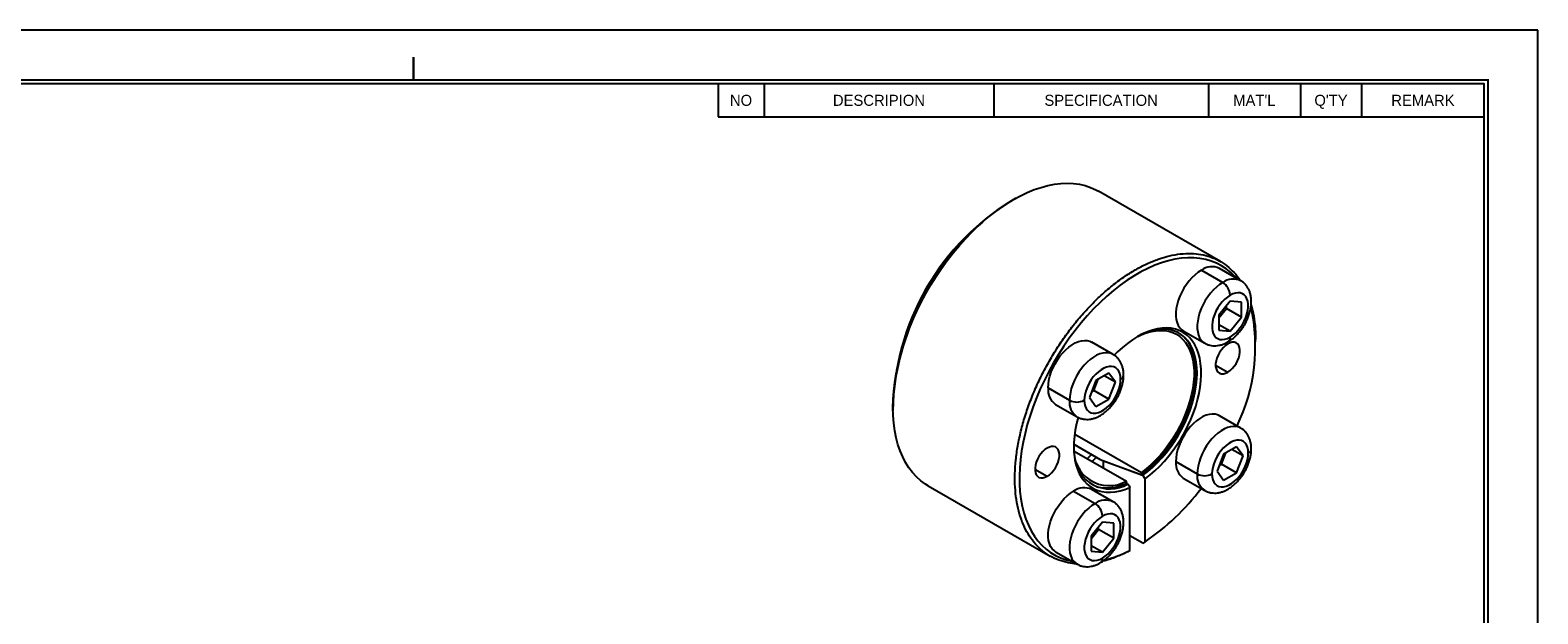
# Model space of a CAD drawing. Header units: millimetres. Extents: x 6994 to 7208, y -775 to -624.
# Tile 3 of 3: x 7066 to 7208, y -679 to -624. Entities that reach past the tile are written whole.
import ezdxf
from ezdxf.enums import TextEntityAlignment as Align

# ---------------------------------------------------------------- set-up
doc = ezdxf.new("R2010")
doc.units = ezdxf.units.MM
doc.header["$LTSCALE"] = 5
doc.layers.add('가는실선', color=1, linetype='Continuous')
doc.layers.add('외형선', color=3, linetype='Continuous')

# ---------------------------------------------------------------- blocks, each defined once
blk = doc.blocks.new('A4도각')
at = {"layer": '가는실선'}
for p, q in [((196, 203), (196, 198.67)), ((226, 203), (226, 198.67)), ((254, 203), (254, 198.67)), ((266, 203), (266, 198.67)), ((274, 203), (274, 198.67)), ((190, 198.67), (290, 198.67))]:
    blk.add_line(p, q, dxfattribs=at)
at = {"layer": '외형선'}
blk.add_line((190, 203), (190, 198.67), dxfattribs=at)
at = {"layer": '외형선', "color": 0}
blk.add_lwpolyline([(297, 210), (0, 210), (0, 0), (297, 0)], close=True, dxfattribs=at)
at = {"layer": '외형선', "const_width": 0.3}
blk.add_lwpolyline([(150.25, 203.5), (150.25, 206.5)], dxfattribs=at)
at = {"layer": '외형선', "const_width": 0.25}
blk.add_lwpolyline([(290.5, 6.5), (290.5, 203.5), (10, 203.5), (10, 6.5)], close=True, dxfattribs=at)
at = {"layer": '외형선'}
blk.add_lwpolyline([(290, 7), (290, 203), (10.5, 203), (10.5, 7)], close=True, dxfattribs=at)
at = {"color": 3}
for tag, height, p in [('REASONOFREVISIONS', 1.25, (88.5, 15.75)), ('REVISIONER', 1.25, (114.5, 15.75)), ('CHECKER', 1.25, (127.5, 15.75)), ('REVISIONDATE', 1.25, (140.5, 15.75)), ('HEATTREAT', 0.8, (153.5, 14)), ('SCALE', 1.5, (257.25, 10.25)), ('DATE', 1.5, (281.75, 10.25)), ('APRROVEDFINISH', 0.8, (153.5, 8.8))]:
    blk.add_attdef(tag, text='', height=height, dxfattribs=at).set_placement(p, align=Align.MIDDLE_CENTER)
for tag, p in [('필렛', (179.25, 10.9)), ('모따기', (179.25, 8.3))]:
    blk.add_attdef(tag, text='', height=1.15, dxfattribs=at).set_placement(p, align=Align.MIDDLE_LEFT)
at = {"layer": '외형선'}
for s, p in [('NO', (193, 200.83)), ('DESCRIPION', (211, 200.83)), ('SPECIFICATION', (240, 200.83)), ("MAT'L", (260, 200.83)), ("Q'TY", (270, 200.83)), ('REMARK', (282, 200.83))]:
    blk.add_text(s, height=1.444, dxfattribs=at).set_placement(p, align=Align.MIDDLE_CENTER)
for tag, height, p in [('APPROVED', 1.5, (219.75, 30.83)), ('도면타이틀', 5, (265.5, 26.5)), ('CHECKED', 1.5, (219.75, 26.5)), ('DRAWED', 1.5, (219.75, 22.17)), ('도면번호', 2.5, (270.25, 16.75)), ('도면SIZE', 2, (237.76, 11.44))]:
    blk.add_attdef(tag, text='', height=height, dxfattribs=at).set_placement(p, align=Align.MIDDLE_CENTER)

msp = doc.modelspace()

# ---------------------------------------------------------------- linework, layer by layer
at = {"layer": '외형선'}
for p, q in [((7177.8143, -645.8409), (7166.3592, -639.228)), ((7176.0271, -646.6598), (7178.0367, -647.8199)), ((7179.7316, -647.6521), (7177.722, -646.492)), ((7178.7283, -649.573), (7177.6677, -650.8924)), ((7177.6677, -651.1452), (7178.3747, -650.2656)), ((7178.3747, -650.2656), (7178.3747, -650.0128)), ((7179.7889, -651.082), (7178.3747, -650.2656)), ((7179.7889, -649.6678), (7178.7283, -649.573)), ((7179.7889, -651.082), (7179.7889, -649.6678)), ((7177.6677, -650.8924), (7177.6677, -652.3066)), ((7178.7283, -652.4015), (7179.7889, -651.082)), ((7174.3323, -652.3638), (7176.3419, -653.5239)), ((7178.7283, -652.4015), (7177.6677, -651.7892)), ((7177.6677, -652.3066), (7178.7283, -652.4015)), ((7181.1287, -653.4121), (7181.1287, -653.1672)), ((7167.7316, -654.5795), (7165.722, -653.4194)), ((7177.3634, -655.5853), (7178.5124, -656.2486)), ((7166.1159, -657.0434), (7165.5036, -658.6217)), ((7165.9264, -657.9695), (7166.3348, -656.9171)), ((7167.3406, -656.3364), (7166.1159, -657.0434)), ((7167.953, -657.2077), (7166.8922, -656.5953)), ((7167.953, -657.2077), (7167.3406, -656.3364)), ((7167.3406, -658.7859), (7167.953, -657.2077)), ((7161.63, -657.7391), (7163.6396, -658.8992)), ((7165.5036, -658.6217), (7166.1159, -659.4929)), ((7165.7076, -658.0959), (7165.9264, -657.9695)), ((7167.3406, -658.7859), (7165.9264, -657.9695)), ((7166.1159, -659.4929), (7167.3406, -658.7859)), ((7162.3323, -659.2912), (7164.3419, -660.4513)), ((7179.7316, -661.5092), (7177.722, -660.3491)), ((7164.0451, -663.0345), (7166.5035, -664.4537)), ((7164.1291, -662.08), (7170.3926, -665.6958)), ((7164.07, -663.6787), (7168.9784, -666.5122)), ((7178.1159, -663.9731), (7177.5036, -665.5514)), ((7177.9264, -664.8992), (7178.3348, -663.8468)), ((7179.3406, -663.2661), (7178.1159, -663.9731)), ((7179.953, -664.1374), (7178.8922, -663.525)), ((7179.953, -664.1374), (7179.3406, -663.2661)), ((7179.3406, -665.7156), (7179.953, -664.1374)), ((7160.3928, -665.3822), (7161.5419, -666.0455)), ((7166.8452, -664.581), (7170.5253, -665.951)), ((7166.8452, -665.2808), (7166.8452, -664.581)), ((7170.3926, -665.9017), (7170.3926, -665.6958)), ((7173.63, -664.6688), (7175.6396, -665.829)), ((7177.5036, -665.5514), (7178.1159, -666.4226)), ((7177.7076, -665.0256), (7177.9264, -664.8992)), ((7179.3406, -665.7156), (7177.9264, -664.8992)), ((7178.1159, -666.4226), (7179.3406, -665.7156)), ((7150.3605, -666.9416), (7161.8156, -673.5545)), ((7167.7316, -668.4367), (7165.722, -667.2766)), ((7168.9784, -666.7181), (7168.9784, -666.5122)), ((7169.1111, -666.7675), (7168.9784, -666.7181)), ((7169.32, -673.0221), (7169.32, -667.092)), ((7170.7342, -666.2756), (7170.5253, -665.951)), ((7170.7343, -672.2057), (7170.7342, -666.2756)), ((7174.3323, -666.2209), (7176.3419, -667.381)), ((7164.0271, -667.4444), (7166.0367, -668.6045)), ((7166.7283, -670.3576), (7165.6677, -671.677)), ((7165.6677, -671.9298), (7166.3747, -671.0502)), ((7166.3747, -671.0502), (7166.3747, -670.7974)), ((7167.7889, -671.8667), (7166.3747, -671.0502)), ((7167.7889, -670.4524), (7166.7283, -670.3576)), ((7167.7889, -671.8667), (7167.7889, -670.4524)), ((7165.6677, -671.677), (7165.6677, -673.0912)), ((7166.7283, -673.1861), (7165.6677, -672.5738)), ((7166.7283, -673.1861), (7167.7889, -671.8667)), ((7170.5222, -672.3287), (7169.32, -671.6347)), ((7170.5222, -672.3287), (7170.7343, -672.2057)), ((7162.3323, -673.1484), (7164.3419, -674.3085)), ((7165.6677, -673.0912), (7166.7283, -673.1861)), ((7169.3201, -673.0221), (7169.1079, -673.1451))]:
    msp.add_line(p, q, dxfattribs=at)
at = {"layer": '외형선', "flags": 128}
for points in [[(7150.3605, -666.9416), (7150.1051, -666.7844), (7149.6698, -666.4671), (7149.2638, -666.1047), (7148.8885, -665.6984), (7148.5452, -665.2495), (7148.235, -664.7595), (7147.9589, -664.2302), (7147.718, -663.6632), (7147.5129, -663.0606), (7147.3445, -662.4243), (7147.2132, -661.7565), (7147.1196, -661.0594), (7147.0638, -660.3355), (7147.0462, -659.587), (7147.0667, -658.8166), (7147.1254, -658.0269), (7147.2219, -657.2205), (7147.3561, -656.4002), (7147.5274, -655.5686), (7147.7352, -654.7287), (7147.9788, -653.8833), (7148.2575, -653.0351), (7148.5703, -652.1871), (7148.9161, -651.3422), (7149.2938, -650.5031), (7149.7021, -649.6727), (7150.1395, -648.8539), (7150.6047, -648.0493), (7151.0961, -647.2617), (7151.612, -646.4937), (7152.1507, -645.748), (7152.7103, -645.0271), (7153.2889, -644.3333), (7153.8847, -643.6691), (7154.4956, -643.0366), (7155.1195, -642.4381), (7155.7544, -641.8754), (7156.398, -641.3506), (7157.0483, -640.8654), (7157.703, -640.4214), (7158.3599, -640.0202), (7159.0168, -639.663), (7159.6715, -639.3511), (7160.3217, -639.0855), (7160.9654, -638.8672), (7161.6002, -638.6969), (7162.2241, -638.5751), (7162.835, -638.5022), (7163.4308, -638.4786), (7164.0095, -638.5042), (7164.5691, -638.579), (7165.1077, -638.7028), (7165.6236, -638.8751), (7166.115, -639.0954), (7166.3592, -639.228)], [(7179.2732, -647.3875), (7179.1678, -647.2685), (7178.783, -646.8847), (7178.3681, -646.5454), (7177.9245, -646.2516), (7177.4537, -646.0045), (7176.9575, -645.8049), (7176.4374, -645.6534), (7175.8954, -645.5506), (7175.3331, -645.4968), (7174.7526, -645.4923), (7174.1559, -645.5369), (7173.545, -645.6307), (7172.922, -645.7732), (7172.2891, -645.964), (7171.6484, -646.2024), (7171.0021, -646.4875), (7170.3525, -646.8185), (7169.7017, -647.1942), (7169.0521, -647.6133), (7168.4058, -648.0743), (7167.7651, -648.5756), (7167.1322, -649.1156), (7166.5092, -649.6924), (7165.8983, -650.304), (7165.3016, -650.9482), (7164.7211, -651.623), (7164.1589, -652.3259), (7163.6168, -653.0546), (7163.0967, -653.8065), (7162.6005, -654.5791), (7162.1298, -655.3697), (7161.6862, -656.1756), (7161.2713, -656.994), (7160.8864, -657.8222), (7160.533, -658.6572), (7160.2122, -659.4961), (7159.9251, -660.3363), (7159.6727, -661.1746), (7159.4559, -662.0083), (7159.2754, -662.8344), (7159.1319, -663.6502), (7159.0258, -664.4529), (7158.9575, -665.2396), (7158.9272, -666.0078), (7158.9351, -666.7546), (7158.9811, -667.4776), (7159.065, -668.1744), (7159.1866, -668.8424), (7159.3455, -669.4794), (7159.541, -670.0832), (7159.7726, -670.6518), (7160.0394, -671.1831), (7160.3406, -671.6755), (7160.675, -672.127), (7161.0415, -672.5363), (7161.439, -672.9019), (7161.8659, -673.2226), (7162.3209, -673.4972), (7162.8024, -673.7248), (7163.3086, -673.9046), (7163.838, -674.0361), (7163.8861, -674.0454)], [(7176.0271, -646.6598), (7175.7267, -646.8551), (7175.431, -647.0909), (7175.1447, -647.3636), (7174.8723, -647.6688), (7174.6182, -648.0018), (7174.3862, -648.3573), (7174.1801, -648.7297), (7174.0032, -649.1131), (7173.8582, -649.5014), (7173.7474, -649.8886), (7173.6725, -650.2685), (7173.6348, -650.6351), (7173.6348, -650.9828), (7173.6725, -651.3059), (7173.7474, -651.5993), (7173.8582, -651.8586), (7174.0032, -652.0795), (7174.1801, -652.2586), (7174.3323, -652.3638)], [(7178.0367, -647.8199), (7177.7363, -648.0152), (7177.4406, -648.251), (7177.1543, -648.5237), (7176.8819, -648.829), (7176.6278, -649.162), (7176.3958, -649.5174), (7176.1897, -649.8898), (7176.0128, -650.2732), (7175.8678, -650.6615), (7175.757, -651.0487), (7175.6821, -651.4286), (7175.6444, -651.7953), (7175.6444, -652.1429), (7175.6821, -652.466), (7175.757, -652.7595), (7175.8678, -653.0187), (7176.0128, -653.2396), (7176.1897, -653.4187), (7176.3428, -653.5244)], [(7178.7283, -652.9567), (7178.9825, -652.788), (7179.231, -652.579), (7179.4683, -652.3345), (7179.689, -652.0598), (7179.8883, -651.7613), (7180.0617, -651.4454), (7180.2053, -651.1193), (7180.3159, -650.7902), (7180.3911, -650.4656), (7180.4291, -650.1526), (7180.4291, -649.8582), (7180.3911, -649.5891), (7180.3159, -649.3511), (7180.2053, -649.1498), (7180.0617, -648.9895), (7179.8883, -648.8738), (7179.689, -648.8053), (7179.4683, -648.7856), (7179.231, -648.815), (7178.9825, -648.893), (7178.7283, -649.0177)], [(7178.7283, -649.0177), (7178.4741, -649.1865), (7178.2256, -649.3954), (7177.9883, -649.64), (7177.7675, -649.9146), (7177.5682, -650.2132), (7177.3948, -650.529), (7177.2512, -650.8551), (7177.1406, -651.1842), (7177.0655, -651.5089), (7177.0275, -651.8219), (7177.0275, -652.1162), (7177.0655, -652.3854), (7177.1406, -652.6233), (7177.2512, -652.8246), (7177.3948, -652.985), (7177.5682, -653.1006), (7177.7675, -653.1691), (7177.9883, -653.1889), (7178.2256, -653.1594), (7178.4741, -653.0815), (7178.7283, -652.9567)], [(7170.7342, -666.2756), (7171.2044, -665.9176), (7171.6671, -665.521), (7172.1194, -665.0884), (7172.5585, -664.6224), (7172.9815, -664.126), (7173.3859, -663.6025), (7173.769, -663.0549), (7174.1285, -662.487), (7174.462, -661.9021), (7174.7674, -661.3041), (7175.0429, -660.6967), (7175.2866, -660.0837), (7175.4971, -659.4691), (7175.673, -658.8567), (7175.8131, -658.2504), (7175.9167, -657.6541), (7175.9829, -657.0714), (7176.0116, -656.5061), (7176.0023, -655.9618), (7175.9553, -655.4419), (7175.8707, -654.9497), (7175.7492, -654.4883), (7175.5915, -654.0606), (7175.3986, -653.6694), (7175.1717, -653.3171), (7174.9122, -653.0059), (7174.6219, -652.7378), (7174.3025, -652.5145), (7173.956, -652.3375), (7173.5847, -652.2077), (7173.1909, -652.1262), (7172.7771, -652.0933), (7172.3459, -652.1093), (7171.9, -652.174), (7171.4422, -652.2872), (7170.9755, -652.448), (7170.5028, -652.6554), (7170.0271, -652.9082), (7169.5514, -653.2046), (7169.0787, -653.543), (7168.612, -653.921), (7168.1543, -654.3364), (7167.8441, -654.6445)], [(7170.0681, -652.8847), (7170.3849, -652.737), (7170.8458, -652.5596), (7171.2989, -652.4305), (7171.7409, -652.3505), (7172.1689, -652.3201), (7172.58, -652.3396), (7172.9713, -652.4087), (7173.3402, -652.5271), (7173.6841, -652.6939), (7174.0007, -652.9081), (7174.2879, -653.168), (7174.5437, -653.472), (7174.7663, -653.818), (7174.9543, -654.2036), (7175.1062, -654.6262), (7175.2212, -655.0829), (7175.2984, -655.5705), (7175.3373, -656.0859), (7175.3376, -656.6253), (7175.2994, -657.1853), (7175.2228, -657.7619), (7175.1085, -658.3511), (7174.9571, -658.9491), (7174.7697, -659.5516), (7174.5477, -660.1547), (7174.2924, -660.7541), (7174.0057, -661.3458), (7173.6896, -661.9257), (7173.3461, -662.4899), (7172.9776, -663.0346), (7172.5866, -663.5559), (7172.1759, -664.0504), (7171.7481, -664.5147), (7171.3063, -664.9457), (7170.8534, -665.3403), (7170.3926, -665.6958)], [(7170.3926, -665.9017), (7170.8561, -665.5467), (7171.3121, -665.1533), (7171.7575, -664.7241), (7172.1895, -664.2618), (7172.6053, -663.7694), (7173.0022, -663.2502), (7173.3775, -662.7074), (7173.7289, -662.1447), (7174.0541, -661.5656), (7174.351, -660.9739), (7174.6176, -660.3734), (7174.8523, -659.7681), (7175.0534, -659.1619), (7175.2198, -658.5586), (7175.3503, -657.9622), (7175.444, -657.3766), (7175.5005, -656.8056), (7175.5192, -656.2528), (7175.5002, -655.7219), (7175.4434, -655.2162), (7175.3493, -654.7391), (7175.2185, -654.2937), (7175.0518, -653.8828), (7174.8503, -653.5092), (7174.6154, -653.1752), (7174.3491, -652.8834)], [(7170.5253, -665.9511), (7170.9869, -665.5974), (7171.4409, -665.2054), (7171.8845, -664.7778), (7172.3146, -664.3172), (7172.7285, -663.8268), (7173.1236, -663.3096), (7173.4972, -662.769), (7173.8471, -662.2085), (7174.1708, -661.6317), (7174.4663, -661.0424), (7174.7317, -660.4445), (7174.9652, -659.8417), (7175.1654, -659.2379), (7175.3309, -658.6372), (7175.4607, -658.0434), (7175.554, -657.4603), (7175.61, -656.8916), (7175.6286, -656.3412), (7175.6095, -655.8126), (7175.5528, -655.3091), (7175.459, -654.8341), (7175.3287, -654.3907), (7175.1626, -653.9816), (7174.9619, -653.6096), (7174.7279, -653.277), (7174.462, -652.9861), (7174.1661, -652.7387), (7173.842, -652.5364), (7173.4918, -652.3805), (7173.1178, -652.272), (7172.7224, -652.2117), (7172.3082, -652.1999), (7171.8778, -652.2367), (7171.4342, -652.3218), (7170.98, -652.4548), (7170.8034, -652.5184)], [(7161.63, -657.7391), (7161.6489, -657.3813), (7161.7054, -657.0073), (7161.7984, -656.623), (7161.9265, -656.2344), (7162.0878, -655.8478), (7162.2797, -655.4692), (7162.4992, -655.1046), (7162.7427, -654.7596), (7163.0065, -654.4399), (7163.2864, -654.1503), (7163.578, -653.8956), (7163.8766, -653.6796), (7164.1776, -653.5058), (7164.4763, -653.377), (7164.7679, -653.2951), (7165.0478, -653.2615), (7165.3116, -653.2767), (7165.5551, -653.3404), (7165.722, -653.4194)], [(7167.7342, -654.581), (7167.5647, -654.5005), (7167.3212, -654.4368), (7167.0574, -654.4216), (7166.7775, -654.4552), (7166.4859, -654.5371), (7166.1872, -654.6659), (7165.8862, -654.8397), (7165.5876, -655.0557), (7165.296, -655.3105), (7165.0161, -655.6), (7164.7523, -655.9198), (7164.5088, -656.2647), (7164.2893, -656.6293), (7164.0974, -657.0079), (7163.9361, -657.3946), (7163.808, -657.7831), (7163.7149, -658.1674), (7163.6585, -658.5414), (7163.6396, -658.8992)], [(7178.5124, -653.5948), (7178.3013, -653.7393), (7178.0973, -653.9241), (7177.9075, -654.1428), (7177.7383, -654.388), (7177.5955, -654.6515), (7177.4838, -654.9241), (7177.4072, -655.1966), (7177.3683, -655.4598), (7177.3683, -655.7047), (7177.4072, -655.9229), (7177.4838, -656.107), (7177.5955, -656.2507), (7177.7383, -656.3492), (7177.9075, -656.3991), (7178.0973, -656.3986), (7178.3013, -656.3479), (7178.5124, -656.2486)], [(7178.5124, -656.2486), (7178.7236, -656.1041), (7178.9275, -655.9194), (7179.1173, -655.7007), (7179.2865, -655.4554), (7179.4294, -655.192), (7179.541, -654.9194), (7179.6176, -654.6468), (7179.6566, -654.3837), (7179.6566, -654.1388), (7179.6176, -653.9206), (7179.541, -653.7365), (7179.4294, -653.5928), (7179.2865, -653.4943), (7179.1173, -653.4444), (7178.9275, -653.4448), (7178.7236, -653.4956), (7178.5124, -653.5948)], [(7168.4338, -656.9301), (7168.4148, -656.6475), (7168.3581, -656.3933), (7168.2649, -656.173), (7168.1375, -655.9917), (7167.9785, -655.8533), (7167.7917, -655.761), (7167.5811, -655.7167), (7167.3514, -655.7216), (7167.1078, -655.7755), (7166.8557, -655.8771), (7166.6008, -656.0243), (7166.3488, -656.2136), (7166.1052, -656.441), (7165.8755, -656.7013), (7165.6649, -656.9887), (7165.478, -657.2968), (7165.3191, -657.6187), (7165.1916, -657.9472), (7165.0985, -658.275), (7165.0418, -658.5947), (7165.0227, -658.8992)], [(7165.0227, -658.8992), (7165.0418, -659.1818), (7165.0985, -659.436), (7165.1916, -659.6563), (7165.3191, -659.8376), (7165.478, -659.976), (7165.6649, -660.0684), (7165.8755, -660.1126), (7166.1052, -660.1077), (7166.3488, -660.0539), (7166.6008, -659.9522), (7166.8557, -659.8051), (7167.1078, -659.6157), (7167.3514, -659.3883), (7167.5811, -659.128), (7167.7917, -658.8406), (7167.9785, -658.5325), (7168.1375, -658.2106), (7168.2649, -657.8821), (7168.3581, -657.5543), (7168.4148, -657.2346), (7168.4338, -656.9301)], [(7177.722, -660.3491), (7177.5551, -660.2701), (7177.3116, -660.2064), (7177.0478, -660.1912), (7176.7679, -660.2248), (7176.4763, -660.3067), (7176.1776, -660.4355), (7175.8766, -660.6093), (7175.578, -660.8253), (7175.2864, -661.0801), (7175.0065, -661.3696), (7174.7427, -661.6893), (7174.4992, -662.0343), (7174.2797, -662.3989), (7174.0878, -662.7775), (7173.9265, -663.1641), (7173.7984, -663.5527), (7173.7054, -663.937), (7173.6489, -664.311), (7173.63, -664.6688)], [(7164.4539, -660.5161), (7164.3051, -661.0948), (7164.1836, -661.6965), (7164.099, -662.2864), (7164.052, -662.8606), (7164.0427, -663.4156), (7164.0713, -663.9478), (7164.1376, -664.454), (7164.2412, -664.9308), (7164.3813, -665.3753), (7164.5572, -665.7846), (7164.7676, -666.1562), (7165.0114, -666.4878), (7165.2868, -666.7771), (7165.5923, -667.0225), (7165.9258, -667.2223), (7166.2853, -667.3752), (7166.6684, -667.4804), (7167.0728, -667.5371), (7167.4958, -667.545), (7167.9349, -667.504), (7168.3872, -667.4144), (7168.8499, -667.2768), (7169.32, -667.092)], [(7179.7342, -661.5107), (7179.5647, -661.4302), (7179.3212, -661.3665), (7179.0574, -661.3513), (7178.7775, -661.3849), (7178.4859, -661.4668), (7178.1872, -661.5956), (7177.8862, -661.7694), (7177.5876, -661.9854), (7177.296, -662.2402), (7177.0161, -662.5297), (7176.7523, -662.8495), (7176.5088, -663.1944), (7176.2893, -663.559), (7176.0974, -663.9376), (7175.9361, -664.3243), (7175.808, -664.7128), (7175.7149, -665.0971), (7175.6585, -665.4711), (7175.6396, -665.829)], [(7180.4338, -663.8598), (7180.4148, -663.5772), (7180.3581, -663.323), (7180.2649, -663.1028), (7180.1375, -662.9214), (7179.9785, -662.783), (7179.7917, -662.6907), (7179.5811, -662.6464), (7179.3514, -662.6513), (7179.1078, -662.7052), (7178.8557, -662.8068), (7178.6008, -662.954), (7178.3488, -663.1433), (7178.1052, -663.3707), (7177.8755, -663.631), (7177.6649, -663.9184), (7177.478, -664.2265), (7177.3191, -664.5484), (7177.1916, -664.8769), (7177.0985, -665.2047), (7177.0418, -665.5244), (7177.0227, -665.829)], [(7161.5419, -663.3917), (7161.3307, -663.5362), (7161.1268, -663.721), (7160.937, -663.9397), (7160.7677, -664.1849), (7160.6249, -664.4483), (7160.5133, -664.721), (7160.4367, -664.9935), (7160.3977, -665.2567), (7160.3977, -665.5016), (7160.4367, -665.7197), (7160.5133, -665.9039), (7160.6249, -666.0476), (7160.7677, -666.1461), (7160.937, -666.196), (7161.1268, -666.1955), (7161.3307, -666.1448), (7161.5419, -666.0455)], [(7161.5419, -666.0455), (7161.753, -665.901), (7161.9569, -665.7163), (7162.1467, -665.4976), (7162.316, -665.2523), (7162.4588, -664.9889), (7162.5704, -664.7163), (7162.647, -664.4437), (7162.686, -664.1805), (7162.686, -663.9357), (7162.647, -663.7175), (7162.5704, -663.5334), (7162.4588, -663.3896), (7162.316, -663.2912), (7162.1467, -663.2413), (7161.9569, -663.2417), (7161.753, -663.2924), (7161.5419, -663.3917)], [(7165.7066, -663.9937), (7165.66, -664.0418), (7165.3018, -664.4016)], [(7166.1651, -664.2584), (7166.0192, -664.4092), (7165.7687, -664.6615)], [(7166.5035, -664.4537), (7168.6999, -665.2716), (7170.3926, -665.9017)], [(7177.0227, -665.829), (7177.0418, -666.1115), (7177.0985, -666.3657), (7177.1916, -666.586), (7177.3191, -666.7673), (7177.478, -666.9057), (7177.6649, -666.9981), (7177.8755, -667.0423), (7178.1052, -667.0374), (7178.3488, -666.9836), (7178.6008, -666.8819), (7178.8557, -666.7348), (7179.1078, -666.5454), (7179.3514, -666.318), (7179.5811, -666.0577), (7179.7917, -665.7703), (7179.9785, -665.4622), (7180.1375, -665.1403), (7180.2649, -664.8118), (7180.3581, -664.484), (7180.4148, -664.1643), (7180.4338, -663.8598)], [(7169.1111, -666.7675), (7169.2276, -666.9484), (7169.32, -667.092)], [(7162.3323, -673.1484), (7162.1801, -673.0432), (7162.0032, -672.8641), (7161.8582, -672.6432), (7161.7474, -672.3839), (7161.6725, -672.0905), (7161.6348, -671.7674), (7161.6348, -671.4198), (7161.6725, -671.0531), (7161.7474, -670.6732), (7161.8582, -670.286), (7162.0032, -669.8977), (7162.1801, -669.5143), (7162.3862, -669.1419), (7162.6182, -668.7864), (7162.8723, -668.4535), (7163.1447, -668.1482), (7163.431, -667.8755), (7163.7267, -667.6397), (7164.0271, -667.4444)], [(7166.0367, -668.6045), (7165.7363, -668.7998), (7165.4406, -669.0356), (7165.1543, -669.3083), (7164.8819, -669.6136), (7164.6278, -669.9466), (7164.3958, -670.302), (7164.1897, -670.6744), (7164.0128, -671.0578), (7163.8678, -671.4461), (7163.757, -671.8333), (7163.6821, -672.2132), (7163.6444, -672.5799), (7163.6444, -672.9275), (7163.6821, -673.2506), (7163.757, -673.5441), (7163.8678, -673.8033), (7164.0128, -674.0242), (7164.1897, -674.2033), (7164.3428, -674.309)], [(7166.7283, -669.8023), (7166.4741, -669.9711), (7166.2256, -670.18), (7165.9883, -670.4246), (7165.7675, -670.6992), (7165.5682, -670.9978), (7165.3948, -671.3136), (7165.2512, -671.6397), (7165.1406, -671.9688), (7165.0655, -672.2935), (7165.0275, -672.6065), (7165.0275, -672.9008), (7165.0655, -673.17), (7165.1406, -673.4079), (7165.2512, -673.6092), (7165.3948, -673.7696), (7165.5682, -673.8853), (7165.7675, -673.9537), (7165.9883, -673.9735), (7166.2256, -673.944), (7166.4741, -673.8661), (7166.7283, -673.7413)], [(7166.7283, -673.7413), (7166.9825, -673.5726), (7167.231, -673.3636), (7167.4683, -673.1191), (7167.689, -672.8445), (7167.8883, -672.5459), (7168.0617, -672.23), (7168.2053, -671.9039), (7168.3159, -671.5748), (7168.3911, -671.2502), (7168.4291, -670.9372), (7168.4291, -670.6428), (7168.3911, -670.3737), (7168.3159, -670.1358), (7168.2053, -669.9344), (7168.0617, -669.7741), (7167.8883, -669.6584), (7167.689, -669.5899), (7167.4683, -669.5702), (7167.231, -669.5996), (7166.9825, -669.6776), (7166.7283, -669.8023)]]:
    msp.add_lwpolyline(points, dxfattribs=at)
at = {"layer": '외형선'}
for centre, radius, start, end in [((7170.4199, -660.0469), 23.3717, 120.385039, 179.620338), ((7172.2287, -661.0911), 25.3046, 128.807694, 171.197683), ((7177.0118, -647.9615), 1.6322, 64.205526, 127.104933), ((7179.032, -649.2278), 1.7241, 66.092983, 125.257597), ((7177.2268, -649.086), 1.503, 2.605478, 57.394522), ((7163.8654, -653.8232), 17.2332, 334.248966, 12.446082), ((7178.2631, -653.0159), 0.4689, 304.038267, 7.257645), ((7168.2526, -656.4977), 0.4688, 292.737537, 355.958571), ((7163.2499, -657.9411), 1.6324, 172.891251, 235.796569), ((7165.2605, -659.101), 1.6334, 172.904329, 235.667115), ((7164.3312, -657.5646), 1.5032, 242.609672, 297.390328), ((7167.3691, -663.5878), 3.3379, 175.466294, 298.822846), ((7167.4149, -663.9), 3.3316, 184.197722, 300.606296), ((7180.2526, -663.4274), 0.4688, 292.737537, 355.958571), ((7175.3468, -664.827), 1.724, 174.735451, 233.952369), ((7177.2605, -666.0307), 1.6334, 172.904329, 235.667115), ((7176.3312, -664.4943), 1.5032, 242.609672, 297.390328), ((7165.0222, -668.8519), 1.7237, 66.049295, 125.261163), ((7167.1387, -662.9413), 4.201, 256.828188, 295.970495), ((7158.5947, -654.2196), 21.6997, 304.016713, 323.319104), ((7167.032, -670.0124), 1.7241, 66.092983, 125.257597), ((7165.2268, -669.8706), 1.503, 2.605478, 57.394522), ((7166.2631, -673.8006), 0.4689, 304.038267, 7.257645), ((7164.2404, -663.1163), 11.1325, 283.898342, 297.147922)]:
    msp.add_arc(centre, radius, start, end, dxfattribs=at)
for points, knots in [([(7164.2786, -674.272), (7164.1727, -674.2687), (7163.7459, -674.2553), (7163.0515, -674.0939), (7162.2068, -673.7883), (7161.4359, -673.3429), (7160.7417, -672.7737), (7160.1316, -672.083), (7159.611, -671.2778), (7159.1849, -670.3654), (7158.8571, -669.3544), (7158.6307, -668.254), (7158.5077, -667.0745), (7158.4893, -665.8268), (7158.5758, -664.5223), (7158.7662, -663.1732), (7159.0588, -661.7919), (7159.4509, -660.3913), (7159.9389, -658.9843), (7160.5183, -657.5838), (7161.1837, -656.2029), (7161.9289, -654.8544), (7162.7471, -653.5506), (7163.6306, -652.3037), (7164.5714, -651.1252), (7165.5607, -650.0261), (7166.5894, -649.0164), (7167.6478, -648.1055), (7168.7264, -647.3018), (7169.815, -646.6129), (7170.9036, -646.045), (7171.9821, -645.6034), (7173.0406, -645.2921), (7174.0693, -645.1142), (7175.0586, -645.0711), (7175.9993, -645.1635), (7176.883, -645.39), (7177.7006, -645.7498), (7178.4481, -646.2353), (7179.105, -646.858), (7179.5196, -647.3287), (7179.6872, -647.6199), (7179.6929, -647.6297)], [0, 0, 0, 0, 0.0085959, 0.03466148, 0.06072707, 0.08679265, 0.11285824, 0.13892382, 0.16498941, 0.19105499, 0.21712058, 0.24318616, 0.26925175, 0.29531733, 0.32138292, 0.3474485, 0.37351409, 0.39957967, 0.42564526, 0.45171084, 0.47777643, 0.50384201, 0.5299076, 0.55597318, 0.58203877, 0.60810436, 0.63416994, 0.66023553, 0.68630111, 0.7123667, 0.73843228, 0.76449787, 0.79056345, 0.81662904, 0.84269462, 0.86876021, 0.89482579, 0.92089138, 0.94695696, 0.97302255, 0.99908813, 1, 1, 1, 1]), ([(7178.5257, -653.4045), (7178.5851, -653.3686), (7178.7495, -653.2695), (7179.0085, -653.0759), (7179.2961, -652.8172), (7179.5649, -652.5276), (7179.8121, -652.2124), (7180.0351, -651.8758), (7180.2315, -651.5223), (7180.3988, -651.1557), (7180.5347, -650.78), (7180.6366, -650.3988), (7180.7019, -650.0158), (7180.7273, -649.6349), (7180.7095, -649.2615), (7180.6478, -648.9169), (7180.5478, -648.6076), (7180.4172, -648.3377), (7180.2496, -648.0882), (7180.042, -647.8707), (7179.8626, -647.7233), (7179.7503, -647.6666), (7179.7279, -647.6553)], [0, 0, 0, 0, 0.03108404, 0.08595408, 0.14074615, 0.19537414, 0.24977044, 0.30400301, 0.35820473, 0.41252563, 0.46709611, 0.52209245, 0.57767027, 0.63391115, 0.6907127, 0.74740143, 0.796649, 0.8441336, 0.8901172, 0.939872, 0.98796865, 1, 1, 1, 1]), ([(7180.7019, -649.9141), (7180.7527, -650.0842), (7180.9061, -650.5972), (7181.0461, -651.5515), (7181.1337, -652.4724), (7181.1205, -653.0353), (7181.1172, -653.1736)], [0, 0, 0, 0, 0.17578246, 0.53020756, 0.88463265, 1, 1, 1, 1]), ([(7168.7203, -656.5308), (7168.7189, -656.4613), (7168.7151, -656.2668), (7168.6752, -655.9706), (7168.5911, -655.6524), (7168.4741, -655.3709), (7168.3245, -655.118), (7168.138, -654.8906), (7167.9412, -654.7085), (7167.7931, -654.6216), (7167.7331, -654.5864)], [0, 0, 0, 0, 0.08737663, 0.24425189, 0.38309201, 0.51697142, 0.64629855, 0.77213855, 0.90759258, 1, 1, 1, 1]), ([(7176.3456, -653.5207), (7176.4092, -653.5565), (7176.5573, -653.6398), (7176.813, -653.7197), (7177.1006, -653.7679), (7177.3967, -653.7712), (7177.6988, -653.732), (7178.0059, -653.6489), (7178.2831, -653.5374), (7178.4545, -653.4435), (7178.5257, -653.4045)], [0, 0, 0, 0, 0.09673087, 0.22518271, 0.35344691, 0.48339966, 0.61675359, 0.7548238, 0.89813712, 1, 1, 1, 1]), ([(7164.3404, -660.4445), (7164.3651, -660.4606), (7164.4714, -660.5298), (7164.6825, -660.609), (7164.9647, -660.6791), (7165.2577, -660.7023), (7165.5569, -660.6832), (7165.862, -660.6207), (7166.171, -660.5147), (7166.4812, -660.3646), (7166.7879, -660.1717), (7167.0854, -659.9391), (7167.368, -659.6718), (7167.6315, -659.3752), (7167.8727, -659.054), (7168.089, -658.7126), (7168.278, -658.3553), (7168.4373, -657.986), (7168.5647, -657.6084), (7168.6568, -657.2266), (7168.711, -656.8652), (7168.7174, -656.6356), (7168.7203, -656.5308)], [0, 0, 0, 0, 0.01410701, 0.06059574, 0.10673915, 0.15317911, 0.2005672, 0.24945847, 0.30019485, 0.35275666, 0.40671174, 0.46139921, 0.51614306, 0.57068608, 0.62500578, 0.67919213, 0.73338791, 0.78773288, 0.84237365, 0.89748402, 0.95320725, 1, 1, 1, 1]), ([(7180.7203, -663.4606), (7180.7189, -663.391), (7180.7151, -663.1965), (7180.6752, -662.9003), (7180.5911, -662.5821), (7180.4741, -662.3007), (7180.3245, -662.0477), (7180.138, -661.8203), (7179.9412, -661.6382), (7179.7931, -661.5513), (7179.7331, -661.5161)], [0, 0, 0, 0, 0.08737663, 0.24425189, 0.38309201, 0.51697142, 0.64629855, 0.77213855, 0.90759258, 1, 1, 1, 1]), ([(7176.3404, -667.3742), (7176.3651, -667.3903), (7176.4714, -667.4595), (7176.6825, -667.5387), (7176.9647, -667.6088), (7177.2577, -667.632), (7177.5569, -667.6129), (7177.862, -667.5504), (7178.171, -667.4444), (7178.4812, -667.2943), (7178.7879, -667.1014), (7179.0854, -666.8688), (7179.368, -666.6015), (7179.6315, -666.3049), (7179.8727, -665.9837), (7180.089, -665.6423), (7180.278, -665.285), (7180.4373, -664.9157), (7180.5647, -664.5381), (7180.6568, -664.1563), (7180.711, -663.7949), (7180.7174, -663.5653), (7180.7203, -663.4606)], [0, 0, 0, 0, 0.01410701, 0.06059574, 0.10673915, 0.15317911, 0.2005672, 0.24945847, 0.30019485, 0.35275666, 0.40671174, 0.46139921, 0.51614306, 0.57068608, 0.62500578, 0.67919213, 0.73338791, 0.78773288, 0.84237365, 0.89748402, 0.95320725, 1, 1, 1, 1]), ([(7166.5257, -674.1891), (7166.5851, -674.1532), (7166.7495, -674.0541), (7167.0085, -673.8605), (7167.2961, -673.6018), (7167.5649, -673.3122), (7167.8121, -672.997), (7168.0351, -672.6605), (7168.2315, -672.3069), (7168.3988, -671.9403), (7168.5347, -671.5646), (7168.6366, -671.1834), (7168.7019, -670.8004), (7168.7273, -670.4195), (7168.7095, -670.0462), (7168.6478, -669.7015), (7168.5478, -669.3922), (7168.4172, -669.1223), (7168.2496, -668.8728), (7168.042, -668.6553), (7167.8626, -668.5079), (7167.7503, -668.4512), (7167.7279, -668.4399)], [0, 0, 0, 0, 0.03108404, 0.08595408, 0.14074615, 0.19537414, 0.24977044, 0.30400301, 0.35820473, 0.41252563, 0.46709611, 0.52209245, 0.57767027, 0.63391115, 0.6907127, 0.74740143, 0.796649, 0.8441336, 0.8901172, 0.939872, 0.98796865, 1, 1, 1, 1]), ([(7164.3456, -674.3053), (7164.4092, -674.3411), (7164.5573, -674.4244), (7164.813, -674.5044), (7165.1006, -674.5525), (7165.3967, -674.5558), (7165.6988, -674.5166), (7166.0059, -674.4335), (7166.2831, -674.322), (7166.4545, -674.2281), (7166.5257, -674.1891)], [0, 0, 0, 0, 0.09673087, 0.22518271, 0.35344691, 0.48339966, 0.61675359, 0.7548238, 0.89813712, 1, 1, 1, 1]), ([(7169.1079, -673.145), (7168.7469, -673.3137), (7168.0248, -673.651), (7167.2435, -673.9301), (7166.8349, -674.0151), (7166.7719, -674.0283)], [0, 0, 0, 0, 0.458197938, 0.916395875, 1, 1, 1, 1])]:
    msp.add_open_spline(points, degree=3, knots=knots, dxfattribs=at)

# ---------------------------------------------------------------- block references
at = {"xscale": 0.72, "yscale": 0.72, "zscale": 0.72}
msp.add_blockref('A4도각', (6993.8089, -775.2784), dxfattribs=at)

doc.saveas('drawing.dxf')
